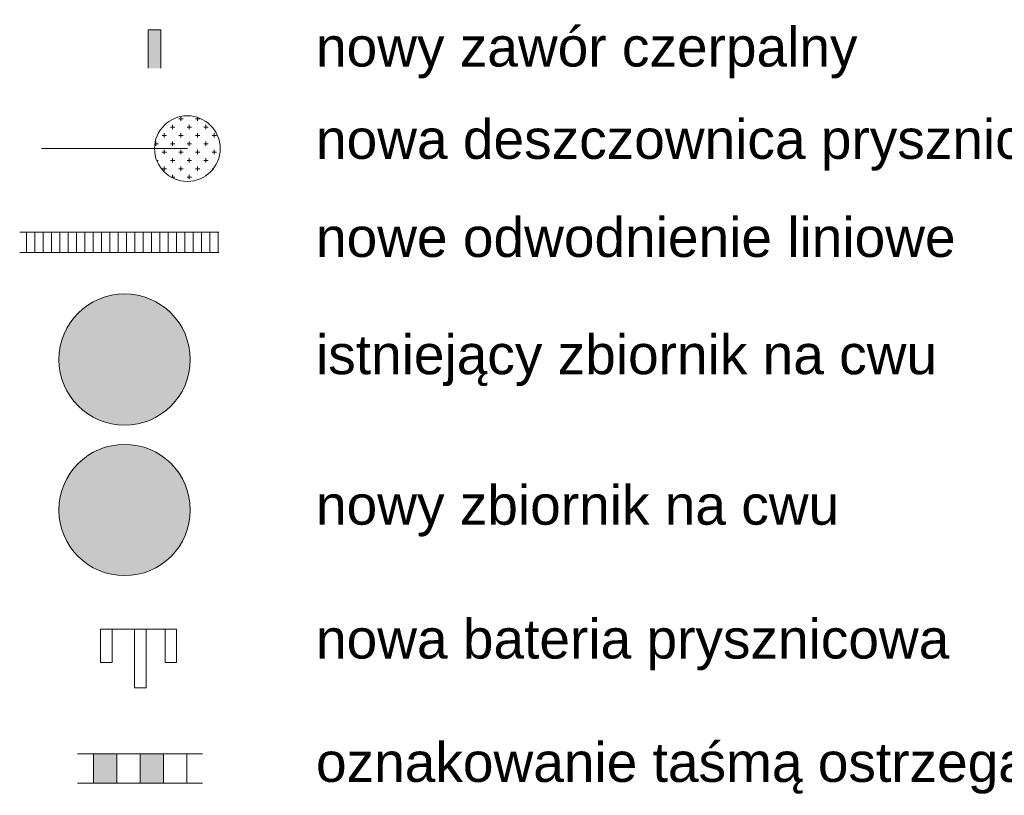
# Model space of a CAD drawing. Header units: metres. Extents: x 158874 to 185002, y -166493 to -154354.
# Tile 57 of 95: x 181878 to 182253, y -160186 to -159891. Entities that reach past the tile are written whole.
import ezdxf

# ---------------------------------------------------------------- set-up
doc = ezdxf.new("R2010")
doc.units = ezdxf.units.M
doc.layers.add('wymiarowanie9', color=1, linetype='Continuous', lineweight=9)
doc.styles.get("Standard").update_dxf_attribs({"font": 'arial.ttf'})

msp = doc.modelspace()

# ---------------------------------------------------------------- hatches: boundary and pattern name
at = {"layer": 'wymiarowanie9', "ltscale": 0.2}
h = msp.add_hatch(color=256, dxfattribs=at)
h.dxf.hatch_style = 1
h.paths.add_polyline_path([(181931.8, -159894.44), (181926.91, -159894.44), (181926.91, -159909.1), (181931.8, -159909.1)])
h = msp.add_hatch(dxfattribs=at)
h.set_pattern_fill('CROSS', color=256, scale=0.5)
h.set_pattern_definition([(0, (2386.051, -1152.9298), (3.175, 3.175), [1.5875, -4.7625]), (90, (2386.845, -1153.7236), (-3.175, 3.175), [1.5875, -4.7625])])
h.paths.add_polyline_path([(181929.38, -159939.71, 1), (181954.38, -159939.71, 1)])
h = msp.add_hatch(dxfattribs=at)
h.set_pattern_fill('ANSI31', color=256, angle=45)
h.set_pattern_definition([(90, (340894.161, 19745.7972), (-3.175, 8e-16), [])])
h.paths.add_polyline_path([(181953.87, -159979.34), (181953.87, -159971.54), (181878.07, -159971.54), (181878.07, -159979.34)])
at = {"layer": 'wymiarowanie9', "ltscale": 0.2, "transparency": 33554508}
h = msp.add_hatch(color=8, dxfattribs=at)
h.dxf.hatch_style = 1
h.paths.add_polyline_path([(181892.99, -160020.05, 1), (181942.99, -160020.05, 1)])
h = msp.add_hatch(color=1, dxfattribs=at)
h.dxf.hatch_style = 1
h.paths.add_polyline_path([(181892.99, -160077.36, 1), (181942.99, -160077.36, 1)])
at = {"layer": 'wymiarowanie9', "ltscale": 0.2}
h = msp.add_hatch(color=2, dxfattribs=at)
h.dxf.hatch_style = 1
h.paths.add_polyline_path([(181915.05, -160170.21), (181906.16, -160170.21), (181906.16, -160181.45), (181915.05, -160181.45)])
h.paths.add_polyline_path([(181932.81, -160181.45), (181932.81, -160170.21), (181923.93, -160170.21), (181923.93, -160181.45)])

# ---------------------------------------------------------------- linework, layer by layer
for p, q in [((181926.91, -159909.1), (181926.91, -159894.44)), ((181926.91, -159894.44), (181931.8, -159894.44)), ((181931.8, -159894.44), (181931.8, -159909.1)), ((181908.86, -160122.77), (181937.81, -160122.77))]:
    msp.add_line(p, q, dxfattribs=at)
at = {"layer": 'wymiarowanie9', "color": 1, "ltscale": 0.2}
for p, q in [((181941.88, -159939.71), (181886.38, -159939.71)), ((181953.87, -159971.54), (181878.07, -159971.54)), ((181953.87, -159979.34), (181878.07, -159979.34)), ((181908.86, -160122.77), (181908.86, -160135.49)), ((181913.21, -160135.49), (181913.21, -160122.77)), ((181921.82, -160122.77), (181921.82, -160145.05)), ((181926.17, -160145.05), (181926.17, -160122.77)), ((181933.46, -160122.77), (181933.46, -160135.49)), ((181937.81, -160135.49), (181937.81, -160122.77)), ((181908.86, -160135.49), (181913.21, -160135.49)), ((181933.46, -160135.49), (181937.81, -160135.49)), ((181921.82, -160145.05), (181926.17, -160145.05)), ((181900.06, -160170.21), (181947.69, -160170.21)), ((181906.16, -160170.21), (181906.16, -160181.45)), ((181915.05, -160170.21), (181915.05, -160181.45)), ((181915.05, -160170.21), (181915.05, -160181.45)), ((181923.93, -160170.21), (181923.93, -160181.45)), ((181923.93, -160170.21), (181923.93, -160181.45)), ((181932.81, -160170.21), (181932.81, -160181.45)), ((181932.81, -160170.21), (181932.81, -160181.45)), ((181941.7, -160170.21), (181941.7, -160181.45)), ((181900.06, -160181.45), (181947.69, -160181.45))]:
    msp.add_line(p, q, dxfattribs=at)
msp.add_circle((181941.88, -159939.71), 12.5, dxfattribs=at)
at = {"layer": 'wymiarowanie9', "color": 0, "ltscale": 0.2}
for centre in [(181917.99, -160020.05), (181917.99, -160077.36)]:
    msp.add_circle(centre, 25, dxfattribs=at)

# ---------------------------------------------------------------- texts
at = {"layer": 'wymiarowanie9', "color": 0, "ltscale": 0.2, "char_height": 15, "attachment_point": 1}
for s, insert in [('nowy zawór czerpalny', (181990.85, -159893.46)), ('nowa deszczownica prysznicowa z baterią', (181990.85, -159928.61)), ('nowe odwodnienie liniowe', (181990.85, -159965.98)), ('istniejący zbiornik na cwu', (181990.85, -160010.64)), ('nowy zbiornik na cwu', (181990.85, -160067.95)), ('nowa bateria prysznicowa', (181990.85, -160118.93)), ('oznakowanie taśmą ostrzegawczą - próg', (181990.85, -160165.91))]:
    msp.add_mtext(s, dxfattribs=dict(at, insert=insert))

doc.saveas('drawing.dxf')
